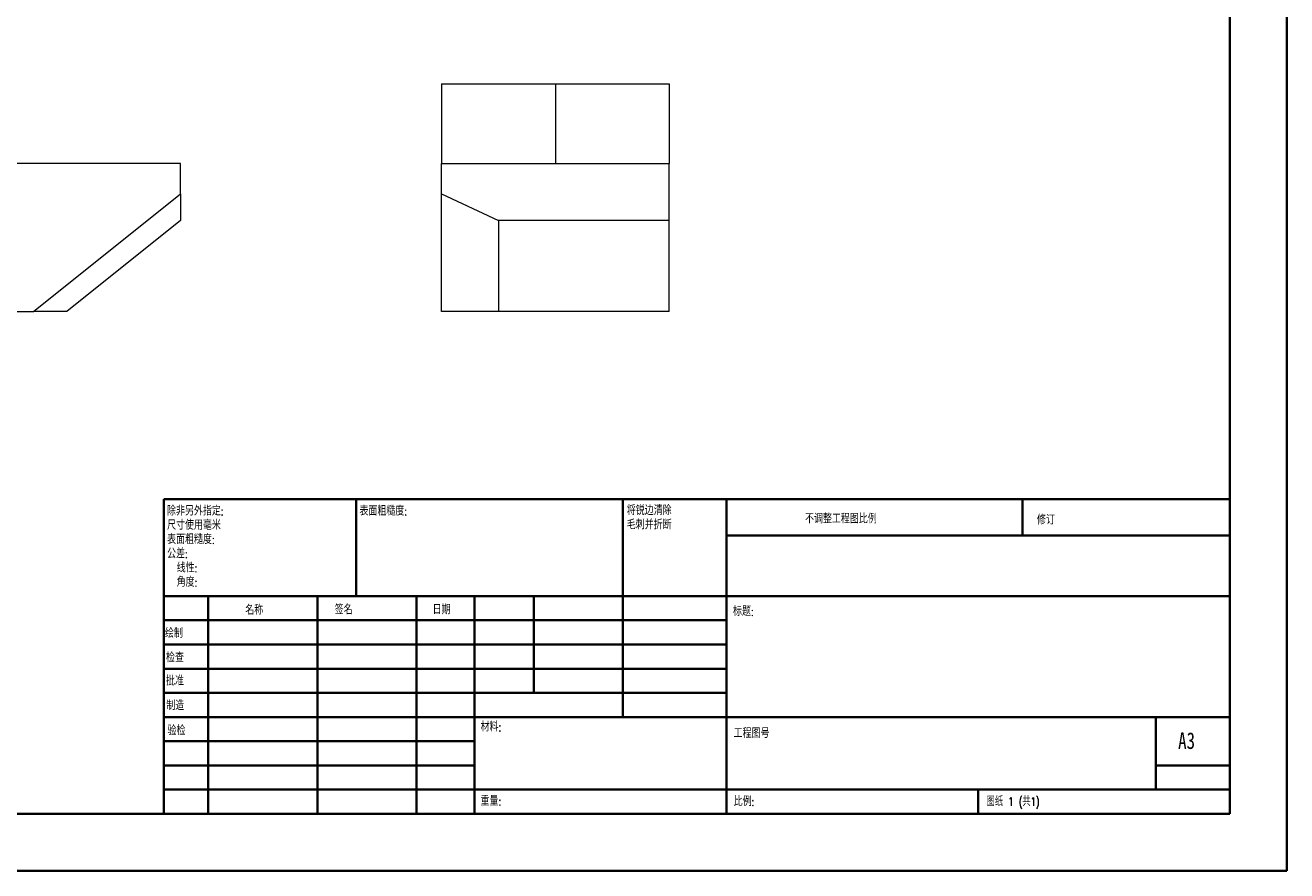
# Model space of a CAD drawing. Header units: millimetres. Extents: x 0 to 420, y 0 to 297.
# Tile 2 of 3: x 199 to 420, y 0 to 149. Entities that reach past the tile are written whole.
import ezdxf

# ---------------------------------------------------------------- set-up
doc = ezdxf.new("R2010")
doc.units = ezdxf.units.MM
doc.styles.add('SLDTEXTSTYLE0', font='TXT', dxfattribs={"width": 0.75, "bigfont": 'bigfont'})
doc.styles.add('SLDTEXTSTYLE1', font='TXT', dxfattribs={"width": 0.75})
doc.styles.add('SLDTEXTSTYLE2', font='TXT', dxfattribs={"width": 0.694444, "bigfont": 'bigfont'})

# ---------------------------------------------------------------- blocks, each defined once
blk = doc.blocks.new('SW_NOTE_0')
at = {"color": 0, "linetype": 'Continuous', "lineweight": 0, "char_height": 1.5, "attachment_point": 1, "style": 'SLDTEXTSTYLE0'}
for s, insert in [('\\M+18FAB锐边\\M+190B4\\M+18F9C', (0, 1.93)), ('\\M+196D1\\M+18E68\\M+19BF3\\M+190DC\\M+19266', (0, -0.57))]:
    blk.add_mtext(s, dxfattribs=dict(at, insert=insert))
blk = doc.blocks.new('SW_NOTE_1')
at = {"color": 0, "linetype": 'Continuous', "lineweight": 0, "char_height": 1.5, "attachment_point": 1, "style": 'SLDTEXTSTYLE0'}
for s, insert in [('\\M+18F9C\\M+194F1另\\M+18A4F\\M+18E77\\M+192E8:', (0, 1.93)), ('\\M+18EDA\\M+190A1\\M+18E67\\M+19770\\M+19F7C\\M+195C4', (0, -0.57)), ('\\M+1955C\\M+196CA\\M+19165糙\\M+19378:', (0, -3.07)), ('\\M+18CF6\\M+18DB7:', (0, -5.57)), ('线\\M+190AB:', (1.69, -8.07)), ('\\M+18A70\\M+19378:', (1.69, -10.57))]:
    blk.add_mtext(s, dxfattribs=dict(at, insert=insert))

msp = doc.modelspace()

# ---------------------------------------------------------------- linework, layer by layer
at = {"color": 7, "linetype": 'Continuous', "lineweight": 40}
for p, q in [((420.08, 0.21), (420.08, 297.21)), ((410.08, 287.21), (410.08, 10.21)), ((222.88, 65.46), (410.08, 65.46)), ((222.88, 65.46), (222.88, 10.21)), ((256.68, 48.46), (256.68, 65.46)), ((303.48, 65.46), (303.48, 27.21)), ((321.68, 65.46), (321.68, 10.21)), ((373.68, 59.09), (373.68, 65.46)), ((410.08, 59.09), (321.68, 59.09)), ((410.08, 48.46), (222.88, 48.46)), ((230.68, 48.46), (230.68, 10.21)), ((249.87, 48.46), (249.87, 10.21)), ((267.28, 48.46), (267.28, 10.21)), ((277.48, 10.21), (277.48, 48.46)), ((287.88, 31.46), (287.88, 48.46)), ((321.68, 44.21), (222.88, 44.21)), ((321.68, 39.96), (222.88, 39.96)), ((321.68, 35.71), (222.88, 35.71)), ((321.68, 31.46), (222.88, 31.46)), ((277.48, 27.21), (222.88, 27.21)), ((277.48, 27.21), (410.08, 27.21)), ((397.08, 14.46), (397.08, 27.21)), ((277.48, 22.96), (222.88, 22.96)), ((277.48, 18.71), (222.88, 18.71)), ((410.08, 18.71), (397.08, 18.71)), ((222.88, 14.46), (410.08, 14.46)), ((365.88, 10.21), (365.88, 14.46)), ((25.08, 10.21), (410.08, 10.21)), ((0.08, 0.21), (420.08, 0.21))]:
    msp.add_line(p, q, dxfattribs=at)
at = {"color": 7, "linetype": 'Continuous', "lineweight": 15}
for p, q in [((271.66, 138.44), (291.66, 138.44)), ((271.66, 138.44), (271.66, 124.44)), ((291.66, 138.44), (291.66, 124.44)), ((291.66, 138.44), (311.66, 138.44)), ((311.66, 138.44), (311.66, 124.44)), ((225.85, 124.44), (177.1, 124.44)), ((225.85, 119.1), (225.85, 124.44)), ((271.66, 119.1), (271.66, 124.44)), ((271.66, 124.44), (311.66, 124.44)), ((311.66, 114.44), (311.66, 124.44)), ((200.02, 98.44), (225.85, 119.1)), ((225.85, 119.1), (225.85, 114.44)), ((271.66, 119.1), (281.66, 114.44)), ((271.66, 98.44), (271.66, 119.1)), ((225.85, 114.44), (205.85, 98.44)), ((281.66, 114.44), (281.66, 98.44)), ((311.66, 114.44), (281.66, 114.44)), ((311.66, 98.44), (311.66, 114.44)), ((148.35, 98.44), (200.02, 98.44)), ((205.85, 98.44), (200.02, 98.44)), ((281.66, 98.44), (271.66, 98.44)), ((311.66, 98.44), (281.66, 98.44))]:
    msp.add_line(p, q, dxfattribs=at)

# ---------------------------------------------------------------- block references
at = {"color": 7, "linetype": 'Continuous', "lineweight": 0}
for name, p in [('SW_NOTE_1', (223.47, 62.2)), ('SW_NOTE_0', (304.19, 62.28))]:
    msp.add_blockref(name, p, dxfattribs=at)

# ---------------------------------------------------------------- texts
at = {"color": 7, "linetype": 'Continuous', "lineweight": 0, "attachment_point": 1}
for s, insert, char_height, style in [('\\M+1955C\\M+196CA\\M+19165糙\\M+19378:', (257.25, 64.13), 1.5, 'SLDTEXTSTYLE0'), ('\\M+19573调\\M+190AE\\M+18D48\\M+192F6图\\M+194E4\\M+197E1', (335.49, 62.75), 1.5, 'SLDTEXTSTYLE0'), ('\\M+18F43订', (376.21, 62.55), 1.5, 'SLDTEXTSTYLE0'), ('\\M+196BC\\M+18FCC', (237.2, 46.72), 1.5, 'SLDTEXTSTYLE0'), ('签\\M+196BC', (252.91, 46.78), 1.5, 'SLDTEXTSTYLE0'), ('\\M+193FA\\M+18AFA', (270.09, 46.79), 1.5, 'SLDTEXTSTYLE0'), ('标题:', (322.84, 46.49), 1.5, 'SLDTEXTSTYLE0'), ('绘\\M+190A7', (223.09, 42.64), 1.5, 'SLDTEXTSTYLE0'), ('检查', (223.29, 38.37), 1.5, 'SLDTEXTSTYLE0'), ('\\M+194E1\\M+18F79', (223.28, 34.28), 1.5, 'SLDTEXTSTYLE0'), ('\\M+190A7\\M+191A2', (223.33, 29.95), 1.5, 'SLDTEXTSTYLE0'), ('验检', (223.55, 25.56), 1.5, 'SLDTEXTSTYLE0'), ('\\M+18DDE\\M+197BF:', (278.52, 26.2), 1.5, 'SLDTEXTSTYLE0'), ('\\M+18D48\\M+192F6图\\M+18D86', (322.95, 25.08), 1.5, 'SLDTEXTSTYLE0'), ('A3', (401, 24.52), 2.91, 'SLDTEXTSTYLE1'), ('图纸 1 (\\M+18BA41)', (367.36, 13.11), 1.5, 'SLDTEXTSTYLE2'), ('\\M+18F64\\M+197CA:', (278.5, 13.16), 1.4986, 'SLDTEXTSTYLE0'), ('\\M+194E4\\M+197E1:', (322.95, 13.11), 1.5, 'SLDTEXTSTYLE0')]:
    msp.add_mtext(s, dxfattribs=dict(at, insert=insert, char_height=char_height, style=style))

doc.saveas('drawing.dxf')
